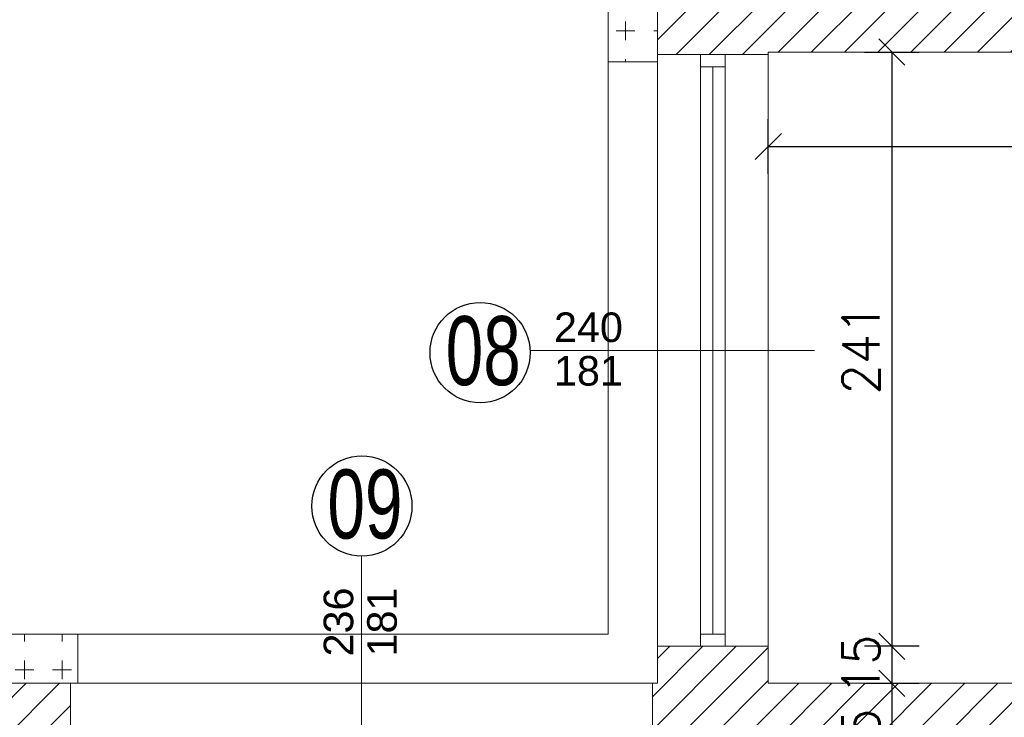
# Model space of a CAD drawing. Header units: millimetres. Extents: x -37273 to 136949, y -1495242345 to -598.
# Tile 24 of 38: x 41549 to 41949, y -16211 to -15928. Entities that reach past the tile are written whole.
import ezdxf

# ---------------------------------------------------------------- set-up
doc = ezdxf.new("R2010")
doc.units = ezdxf.units.MM
for name, color, linetype, lineweight in [('A-OKN', 3, 'Continuous', 13), ('wymiarowannie', 253, 'Continuous', 5), ('ściany', 190, 'Continuous', 25)]:
    doc.layers.add(name, color=color, linetype=linetype, lineweight=lineweight)
for name, color, linetype in [('OPISY', 4, 'Continuous'), ('wym', 1, 'Continuous'), ('ściana', 7, 'Continuous')]:
    doc.layers.add(name, color=color, linetype=linetype)
doc.styles.add('op2', font='arial.ttf')
doc.styles.get("Standard").update_dxf_attribs({"font": 'arial.ttf'})
doc.styles.add('WYM_50', font='simplex.shx', dxfattribs={"width": 0.95})
doc.dimstyles.new('50', dxfattribs={"dimtxt": 15, "dimasz": 0.15, "dimexe": 13, "dimexo": 30, "dimgap": 5, "dimtad": 1, "dimdec": 0, "dimrnd": 0.5, "dimzin": 1, "dimdsep": 46, "dimtxsty": 'WYM_50', "dimblk": 'A', "dimcen": 3, "dimdle": 5, "dimse1": 1, "dimse2": 1, "dimclrd": 256, "dimclre": 256, "dimclrt": 2, "dimaunit": 1, "dimadec": 0, "dimazin": 0, "dimtfac": 0.32, "dimtdec": 0, "dimtix": 1, "dimtmove": 1, "dimatfit": 3, "dimldrblk": 'A', "dimfxl": 1, "dimtvp": 0.08, "dimtolj": 1, "dimtzin": 1, "dimarcsym": 0})
pattern_1 = [(90, (-26617.258, -10.478), (-15.24, 0), [7.62, -7.62]), (180, (-26613.449, -6.668), (0, -15.24), [7.62, -7.62])]

# ---------------------------------------------------------------- blocks, each defined once
blk = doc.blocks.new('A')
at = {"color": 1, "linetype": 'Continuous'}
blk.add_line((0, 73.6), (0, -73.6), dxfattribs=at)
at = {"color": 7, "linetype": 'Continuous'}
blk.add_line((-35.3, -35.3), (35.3, 35.3), dxfattribs=at)
blk = doc.blocks.new('*D2358')
at = {"layer": 'Defpoints', "color": 0, "lineweight": 13, "ltscale": 3}
for p in [(41808, -15896.05), (40532.97, -15942.05), (41808, -15942.05)]:
    blk.add_point(p, dxfattribs=at)
at = {"layer": 'wym', "lineweight": -2}
blk.add_line((40532.97, -15896.2), (40532.97, -15941.9), dxfattribs=at)
at = {"layer": 'wym', "lineweight": -2, "ltscale": 3, "xscale": 0.15, "yscale": 0.15, "zscale": 0.15}
for p, rotation in [((40532.97, -15896.05), 90), ((40532.97, -15942.05), 270)]:
    blk.add_blockref('A', p, dxfattribs=dict(at, rotation=rotation))
at = {"layer": 'wym', "color": 2, "ltscale": 3, "insert": (40520.47, -15919.05), "char_height": 15, "attachment_point": 5, "rotation": 90, "style": 'WYM_50'}
blk.add_mtext('\\A1;46', dxfattribs=at)
blk = doc.blocks.new('*D2359')
at = {"layer": 'Defpoints', "color": 0, "lineweight": 13, "ltscale": 3}
for p in [(41808, -15942.05), (40532.97, -16182.05), (41808, -16182.05)]:
    blk.add_point(p, dxfattribs=at)
at = {"layer": 'wym', "lineweight": -2}
blk.add_line((40532.97, -15942.2), (40532.97, -16181.9), dxfattribs=at)
at = {"layer": 'wym', "lineweight": -2, "ltscale": 3, "xscale": 0.15, "yscale": 0.15, "zscale": 0.15}
for p, rotation in [((40532.97, -15942.05), 90), ((40532.97, -16182.05), 270)]:
    blk.add_blockref('A', p, dxfattribs=dict(at, rotation=rotation))
at = {"layer": 'wym', "color": 2, "ltscale": 3, "insert": (40520.47, -16062.05), "char_height": 15, "attachment_point": 5, "rotation": 90, "style": 'WYM_50'}
blk.add_mtext('\\A1;240', dxfattribs=at)
blk = doc.blocks.new('*D2360')
at = {"layer": 'Defpoints', "color": 0, "lineweight": 13, "ltscale": 3}
for p in [(41808, -16182.05), (40532.97, -16197.05), (41808, -16197.05)]:
    blk.add_point(p, dxfattribs=at)
at = {"layer": 'wym', "lineweight": -2}
for p, q in [((40532.97, -16181.9), (40532.97, -16181.75)), ((40532.97, -16182.05), (40532.97, -16197.05)), ((40532.97, -16197.2), (40532.97, -16197.35))]:
    blk.add_line(p, q, dxfattribs=at)
at = {"layer": 'wym', "lineweight": -2, "ltscale": 3, "xscale": 0.15, "yscale": 0.15, "zscale": 0.15}
for p, rotation in [((40532.97, -16182.05), 270), ((40532.97, -16197.05), 90)]:
    blk.add_blockref('A', p, dxfattribs=dict(at, rotation=rotation))
at = {"layer": 'wym', "color": 2, "ltscale": 3, "insert": (40520.47, -16189.55), "char_height": 15, "attachment_point": 5, "rotation": 90, "style": 'WYM_50'}
blk.add_mtext('\\A1;15', dxfattribs=at)
blk = doc.blocks.new('*D2376')
at = {"layer": 'Defpoints', "color": 0, "lineweight": 13, "ltscale": 3}
for p in [(41875.89, -15896.05), (40480, -16197.05), (41808, -16197.05)]:
    blk.add_point(p, dxfattribs=at)
at = {"layer": 'wym', "lineweight": -2}
blk.add_line((40480, -15896.2), (40480, -16196.9), dxfattribs=at)
at = {"layer": 'wym', "lineweight": -2, "ltscale": 3, "xscale": 0.15, "yscale": 0.15, "zscale": 0.15}
for p, rotation in [((40480, -15896.05), 90), ((40480, -16197.05), 270)]:
    blk.add_blockref('A', p, dxfattribs=dict(at, rotation=rotation))
at = {"layer": 'wym', "color": 2, "ltscale": 3, "insert": (40467.5, -16046.55), "char_height": 15, "attachment_point": 5, "rotation": 90, "style": 'WYM_50'}
blk.add_mtext('\\A1;301', dxfattribs=at)
blk = doc.blocks.new('*D2479')
at = {"layer": 'Defpoints', "color": 0, "lineweight": 13, "ltscale": 3}
for p in [(41806, -15767.94), (41570, -16141.18), (41806, -16207.11)]:
    blk.add_point(p, dxfattribs=at)
at = {"layer": 'wym', "lineweight": -2}
blk.add_line((41570.15, -15767.94), (41805.85, -15767.94), dxfattribs=at)
at = {"layer": 'wym', "lineweight": -2, "ltscale": 3, "xscale": 0.15, "yscale": 0.15, "zscale": 0.15, "rotation": 180}
blk.add_blockref('A', (41570, -15767.94), dxfattribs=at)
at = {"layer": 'wym', "lineweight": -2, "ltscale": 3, "xscale": 0.15, "yscale": 0.15, "zscale": 0.15}
blk.add_blockref('A', (41806, -15767.94), dxfattribs=at)
at = {"layer": 'wym', "color": 2, "ltscale": 3, "insert": (41688, -15755.44), "char_height": 15, "attachment_point": 5, "style": 'WYM_50'}
blk.add_mtext('\\A1;236', dxfattribs=at)
blk = doc.blocks.new('*D2491')
at = {"layer": 'Defpoints', "color": 0, "lineweight": 13, "ltscale": 3}
for p in [(41808, -15721.23), (41808, -16189.55), (40991, -16197.05)]:
    blk.add_point(p, dxfattribs=at)
at = {"layer": 'ściana', "lineweight": -2, "ltscale": 3}
blk.add_line((40991.15, -15721.23), (41807.85, -15721.23), dxfattribs=at)
at = {"layer": 'ściana', "lineweight": -2, "ltscale": 3, "xscale": 0.15, "yscale": 0.15, "zscale": 0.15, "rotation": 180}
blk.add_blockref('A', (40991, -15721.23), dxfattribs=at)
at = {"layer": 'ściana', "lineweight": -2, "ltscale": 3, "xscale": 0.15, "yscale": 0.15, "zscale": 0.15}
blk.add_blockref('A', (41808, -15721.23), dxfattribs=at)
at = {"layer": 'ściana', "color": 2, "lineweight": 13, "ltscale": 3, "insert": (41399.5, -15708.73), "char_height": 15, "attachment_point": 5, "style": 'WYM_50'}
blk.add_mtext('\\A1;817', dxfattribs=at)
blk = doc.blocks.new('*D2478')
at = {"layer": 'Defpoints', "color": 0, "lineweight": 13, "ltscale": 3}
for p in [(41570, -15767.94), (41507, -16203.37), (41570, -16203.37)]:
    blk.add_point(p, dxfattribs=at)
at = {"layer": 'wym', "lineweight": -2}
blk.add_line((41507.15, -15767.94), (41569.85, -15767.94), dxfattribs=at)
at = {"layer": 'wym', "lineweight": -2, "ltscale": 3, "xscale": 0.15, "yscale": 0.15, "zscale": 0.15, "rotation": 180}
blk.add_blockref('A', (41507, -15767.94), dxfattribs=at)
at = {"layer": 'wym', "lineweight": -2, "ltscale": 3, "xscale": 0.15, "yscale": 0.15, "zscale": 0.15}
blk.add_blockref('A', (41570, -15767.94), dxfattribs=at)
at = {"layer": 'wym', "color": 2, "ltscale": 3, "insert": (41538.5, -15755.44), "char_height": 15, "attachment_point": 5, "style": 'WYM_50'}
blk.add_mtext('\\A1;63', dxfattribs=at)
blk = doc.blocks.new('*D2380')
at = {"layer": 'Defpoints', "color": 0, "lineweight": 13, "ltscale": 3}
for p in [(41853, -15973.59), (42115, -15973.59), (42115, -15979.38)]:
    blk.add_point(p, dxfattribs=at)
at = {"layer": 'wym', "lineweight": -2}
blk.add_line((41853.15, -15979.38), (42114.85, -15979.38), dxfattribs=at)
at = {"layer": 'wym', "lineweight": -2, "ltscale": 3, "xscale": 0.15, "yscale": 0.15, "zscale": 0.15, "rotation": 180}
blk.add_blockref('A', (41853, -15979.38), dxfattribs=at)
at = {"layer": 'wym', "lineweight": -2, "ltscale": 3, "xscale": 0.15, "yscale": 0.15, "zscale": 0.15}
blk.add_blockref('A', (42115, -15979.38), dxfattribs=at)
at = {"layer": 'wym', "color": 2, "ltscale": 3, "insert": (41984, -15966.88), "char_height": 15, "attachment_point": 5, "style": 'WYM_50'}
blk.add_mtext('\\A1;262', dxfattribs=at)
blk = doc.blocks.new('*D2461')
at = {"layer": 'Defpoints', "color": 0, "lineweight": 13, "ltscale": 3}
for p in [(41923.14, -16197.05), (41903.1, -16242.05), (41923.14, -16242.05)]:
    blk.add_point(p, dxfattribs=at)
at = {"layer": 'wym', "lineweight": -2}
blk.add_line((41903.1, -16197.2), (41903.1, -16241.9), dxfattribs=at)
at = {"layer": 'wym', "lineweight": -2, "ltscale": 3, "xscale": 0.15, "yscale": 0.15, "zscale": 0.15}
for p, rotation in [((41903.1, -16197.05), 90), ((41903.1, -16242.05), 270)]:
    blk.add_blockref('A', p, dxfattribs=dict(at, rotation=rotation))
at = {"layer": 'wym', "color": 2, "ltscale": 3, "insert": (41890.6, -16219.55), "char_height": 15, "attachment_point": 5, "rotation": 90, "style": 'WYM_50'}
blk.add_mtext('\\A1;45', dxfattribs=at)
blk = doc.blocks.new('*D2460')
at = {"layer": 'Defpoints', "color": 0, "lineweight": 13, "ltscale": 3}
for p in [(41873.85, -16182.05), (41873.85, -16197.05), (41903.1, -16197.05)]:
    blk.add_point(p, dxfattribs=at)
at = {"layer": 'wym', "lineweight": -2}
for p, q in [((41903.1, -16181.9), (41903.1, -16181.75)), ((41903.1, -16182.05), (41903.1, -16197.05)), ((41903.1, -16197.2), (41903.1, -16197.35))]:
    blk.add_line(p, q, dxfattribs=at)
at = {"layer": 'wym', "lineweight": -2, "ltscale": 3, "xscale": 0.15, "yscale": 0.15, "zscale": 0.15}
for p, rotation in [((41903.1, -16182.05), 270), ((41903.1, -16197.05), 90)]:
    blk.add_blockref('A', p, dxfattribs=dict(at, rotation=rotation))
at = {"layer": 'wym', "color": 2, "ltscale": 3, "insert": (41890.6, -16189.55), "char_height": 15, "attachment_point": 5, "rotation": 90, "style": 'WYM_50'}
blk.add_mtext('\\A1;15', dxfattribs=at)
blk = doc.blocks.new('*D2459')
at = {"layer": 'Defpoints', "color": 0, "lineweight": 13, "ltscale": 3}
for p in [(41896.23, -15941.05), (41853, -16182.05), (41903.1, -16182.05)]:
    blk.add_point(p, dxfattribs=at)
at = {"layer": 'wym', "lineweight": -2}
blk.add_line((41903.1, -15941.2), (41903.1, -16181.9), dxfattribs=at)
at = {"layer": 'wym', "lineweight": -2, "ltscale": 3, "xscale": 0.15, "yscale": 0.15, "zscale": 0.15}
for p, rotation in [((41903.1, -15941.05), 90), ((41903.1, -16182.05), 270)]:
    blk.add_blockref('A', p, dxfattribs=dict(at, rotation=rotation))
at = {"layer": 'wym', "color": 2, "ltscale": 3, "insert": (41890.6, -16061.55), "char_height": 15, "attachment_point": 5, "rotation": 90, "style": 'WYM_50'}
blk.add_mtext('\\A1;241', dxfattribs=at)

msp = doc.modelspace()

# ---------------------------------------------------------------- hatches: boundary and pattern name
at = {"layer": 'wymiarowannie', "lineweight": 13, "ltscale": 3}
h = msp.add_hatch(dxfattribs=at)
h.set_pattern_fill('ANSI31', color=5, scale=3)
h.set_pattern_definition([(45, (41807.995, -15990.046), (-6.73519, 6.73519), [])])
h.paths.add_polyline_path([(41808, -15942.05), (41853, -15942.05), (41853, -15941.05), (42115, -15941.05), (42115, -15990.05), (42160, -15990.05), (42160, -15941.05), (42450, -15941.05), (42450, -15918.55), (41808, -15918.55)])
h.paths.add_polyline_path([(42450, -15918.55), (42450, -15896.05), (41808, -15896.05), (41808, -15918.55)])
h.paths.add_polyline_path([(43060, -15918.55), (43060, -15896.05), (42993, -15896.05), (42993, -15918.55)])
h.paths.add_polyline_path([(42755, -15918.55), (42755, -15896.05), (42688, -15896.05), (42688, -15918.55)])
h.paths.add_polyline_path([(42993, -15941.05), (43060, -15941.05), (43060, -15918.55), (42993, -15918.55)])
h.paths.add_polyline_path([(42688, -15941.05), (42755, -15941.05), (42755, -15918.55), (42688, -15918.55)])
h.paths.add_polyline_path([(42122.21, -15955.63), (42122.21, -15978.13), (42152.78, -15978.13), (42152.78, -15955.63)], flags=24)
h = msp.add_hatch(dxfattribs=at)
h.set_pattern_fill('CROSS', color=1, scale=0.6, angle=45)
h.set_pattern_definition(pattern_1)
h.paths.add_polyline_path([(41788, -15945.05), (41808, -15945.05), (41808, -15942.05), (41808, -15918.55), (41788, -15918.55)])
h = msp.add_hatch(dxfattribs=at)
h.set_pattern_fill('ANSI31', color=5, scale=3)
h.set_pattern_definition([(45, (41805.995, -16876.046), (-6.73519, 6.73519), [])])
h.paths.add_polyline_path([(42135, -16816.05), (42135, -16876.05), (42463, -16876.05), (42463, -16841.05), (42160, -16841.05), (42160, -16816.05)])
h.paths.add_polyline_path([(42921, -16876.05), (42921, -16841.05), (42463, -16841.05), (42463, -16876.05)])
h.paths.add_polyline_path([(41806, -16219.55), (41806, -16197.05), (41808, -16197.05), (41808, -16182.05), (41853, -16182.05), (41853, -16197.05), (42032.05, -16197.05), (42032.05, -16219.55)])
h.paths.add_polyline_path([(42115, -16197.05), (42115, -16120.05), (42160, -16120.05), (42160, -16219.55), (42135, -16219.55), (42135, -16197.05)])
h.paths.add_polyline_path([(41879.35, -16234.83), (41901.85, -16234.83), (41901.85, -16204.26), (41879.35, -16204.26)], flags=24)
h.paths.add_polyline_path([(42251.75, -16843.83), (42274.25, -16843.83), (42274.25, -16813.26), (42251.75, -16813.26)], flags=24)
h.paths.add_polyline_path([(41879.35, -16203.47), (41901.85, -16203.47), (41901.85, -16175.62), (41879.35, -16175.62)], flags=24)
h = msp.add_hatch(dxfattribs=at)
h.set_pattern_fill('CROSS', color=1, scale=0.6, angle=45)
h.set_pattern_definition(pattern_1)
h.paths.add_polyline_path([(41507, -16197.05), (41570, -16197.05), (41573, -16197.05), (41573, -16177.05), (41504, -16177.05), (41504, -16197.05)])
h = msp.add_hatch(dxfattribs=at)
h.set_pattern_fill('ANSI31', color=5, scale=3)
h.set_pattern_definition([(45, (41506.995, -16242.046), (-6.7352, 6.7352), [])])
h.paths.add_polyline_path([(41507, -16242.05), (41570, -16242.05), (41570, -16219.55), (41507, -16219.55)])
h.paths.add_polyline_path([(41570, -16219.55), (41570, -16197.05), (41507, -16197.05), (41507, -16219.55)])

# ---------------------------------------------------------------- linework, layer by layer
at = {"layer": 'A-OKN'}
for p, q in [((41808, -15942.05), (41808, -16182.05)), ((41825.5, -15942.05), (41825.5, -16182.05)), ((41825.5, -15942.05), (41825.5, -16182.05)), ((41835.5, -15942.05), (41835.5, -16182.05)), ((41835.5, -15942.05), (41835.5, -16182.05)), ((41853, -15942.05), (41853, -16182.05)), ((41825.5, -15947.05), (41835.5, -15947.05)), ((41825.5, -15947.05), (41835.5, -15947.05)), ((41830.5, -16177.05), (41830.5, -15947.05)), ((41830.5, -16177.05), (41830.5, -15947.05)), ((41825.5, -16177.05), (41835.5, -16177.05)), ((41825.5, -16177.05), (41835.5, -16177.05)), ((41806, -16197.05), (41570, -16197.05))]:
    msp.add_line(p, q, dxfattribs=at)
for points in [[(41788, -15945.05), (41788, -16177.05)], [(41573, -16177.05), (41788, -16177.05)]]:
    msp.add_lwpolyline(points, dxfattribs=at)
at = {"layer": 'wymiarowannie', "color": 1, "lineweight": 13, "ltscale": 3}
msp.add_line((41853, -15941.05), (41853, -15942.05), dxfattribs=at)
at = {"layer": 'wymiarowannie', "ltscale": 3}
for p, q in [((41756.42, -16062.05), (41871.74, -16062.05)), ((41688.03, -16145.47), (41688.03, -16260.79))]:
    msp.add_line(p, q, dxfattribs=at)
at = {"layer": 'ściana', "lineweight": 13, "ltscale": 3}
for p, q in [((41808, -15896.05), (41808, -15942.05)), ((41853, -15942.05), (41808, -15942.05)), ((41853, -15941.05), (42115, -15941.05)), ((41808, -16182.05), (41808, -16197.05)), ((41853, -16182.05), (41808, -16182.05)), ((41853, -16182.05), (41853, -16197.05)), ((41507, -16197.05), (41570, -16197.05)), ((41570, -16242.05), (41570, -16197.05)), ((41806, -16242.05), (41806, -16197.05)), ((41806, -16197.05), (41808, -16197.05)), ((41853, -16197.05), (42115, -16197.05))]:
    msp.add_line(p, q, dxfattribs=at)
at = {"layer": 'ściana', "color": 1, "lineweight": 13, "ltscale": 3}
for points in [[(41788, -15945.05), (41788, -15876.05), (42453, -15876.05)], [(41808, -15945.05), (41788, -15945.05)], [(41504, -16177.05), (41573, -16177.05)], [(41573, -16197.05), (41573, -16177.05)]]:
    msp.add_lwpolyline(points, dxfattribs=at)
at = {"layer": 'ściany', "color": 5, "ltscale": 100}
for centre in [(41736.12, -16062.96), (41688.14, -16125.15)]:
    msp.add_circle(centre, 20.32, dxfattribs=at)

# ---------------------------------------------------------------- texts
at = {"layer": 'OPISY', "color": 4, "ltscale": 3, "style": 'op2', "width": 0.7}
for s, p in [('08', (41722.15, -16076.15)), ('09', (41674.17, -16138.34))]:
    msp.add_text(s, height=28, dxfattribs=at).set_placement(p)
at = {"layer": 'wymiarowannie', "color": 1, "lineweight": 13, "ltscale": 3, "insert": (41780.05, -16052.74), "char_height": 12, "attachment_point": 5}
msp.add_mtext('240', dxfattribs=at)
at = {"layer": 'wymiarowannie', "color": 1, "lineweight": 13, "ltscale": 3, "insert": (41780.05, -16070.4), "char_height": 12, "width": 30.7607, "attachment_point": 5}
msp.add_mtext('181', dxfattribs=at)
at = {"layer": 'wymiarowannie', "color": 1, "lineweight": 13, "ltscale": 3, "insert": (41678.73, -16172.18), "char_height": 12, "attachment_point": 5, "rotation": 90}
msp.add_mtext('236', dxfattribs=at)
at = {"layer": 'wymiarowannie', "color": 1, "lineweight": 13, "ltscale": 3, "insert": (41696.39, -16172.18), "char_height": 12, "width": 30.7607, "attachment_point": 5, "rotation": 90}
msp.add_mtext('181', dxfattribs=at)

# ---------------------------------------------------------------- dimensions: what is measured, and where the dimension line sits
at = {"layer": 'wym'}
for base, p1, p2, picture, middle in [((41570, -15767.94), (41507, -16203.37), (41570, -16203.37), '*D2478', (41538.5, -15755.44)), ((41806, -15767.94), (41570, -16141.18), (41806, -16207.11), '*D2479', (41688, -15755.44)), ((42115, -15979.38), (41853, -15973.59), (42115, -15973.59), '*D2380', (41984, -15966.88))]:
    dim = msp.add_linear_dim(base=base, p1=p1, p2=p2, dimstyle='50', override={"dimblk": 'A', "dimfxl": 0, "dimarcsym": 1}, dxfattribs=at)
    dim.commit()
    dim.dimension.update_dxf_attribs({"geometry": picture, "text_midpoint": middle})
for base, p1, p2, picture, middle in [((40480, -16197.05), (41875.89, -15896.05), (41808, -16197.05), '*D2376', (40467.5, -16046.55)), ((40532.97, -15942.05), (41808, -15896.05), (41808, -15942.05), '*D2358', (40520.47, -15919.05)), ((40532.97, -16182.05), (41808, -15942.05), (41808, -16182.05), '*D2359', (40520.47, -16062.05)), ((41903.1, -16182.05), (41896.23, -15941.05), (41853, -16182.05), '*D2459', (41890.6, -16061.55)), ((40532.97, -16197.05), (41808, -16182.05), (41808, -16197.05), '*D2360', (40520.47, -16189.55)), ((41903.1, -16197.05), (41873.85, -16182.05), (41873.85, -16197.05), '*D2460', (41890.6, -16189.55)), ((41903.1, -16242.05), (41923.14, -16197.05), (41923.14, -16242.05), '*D2461', (41890.6, -16219.55))]:
    dim = msp.add_linear_dim(base=base, p1=p1, p2=p2, angle=90, dimstyle='50', override={"dimblk": 'A', "dimfxl": 0, "dimarcsym": 1}, dxfattribs=at)
    dim.commit()
    dim.dimension.update_dxf_attribs({"geometry": picture, "text_midpoint": middle})
at = {"layer": 'ściana', "lineweight": 13, "ltscale": 3}
dim = msp.add_linear_dim(base=(41808, -15721.23), p1=(40991, -16197.05), p2=(41808, -16189.55), dimstyle='50', override={"dimblk": 'A', "dimfxl": 0, "dimarcsym": 1}, dxfattribs=at)
dim.commit()
dim.dimension.update_dxf_attribs({"geometry": '*D2491', "text_midpoint": (41399.5, -15708.73)})

doc.saveas('drawing.dxf')
